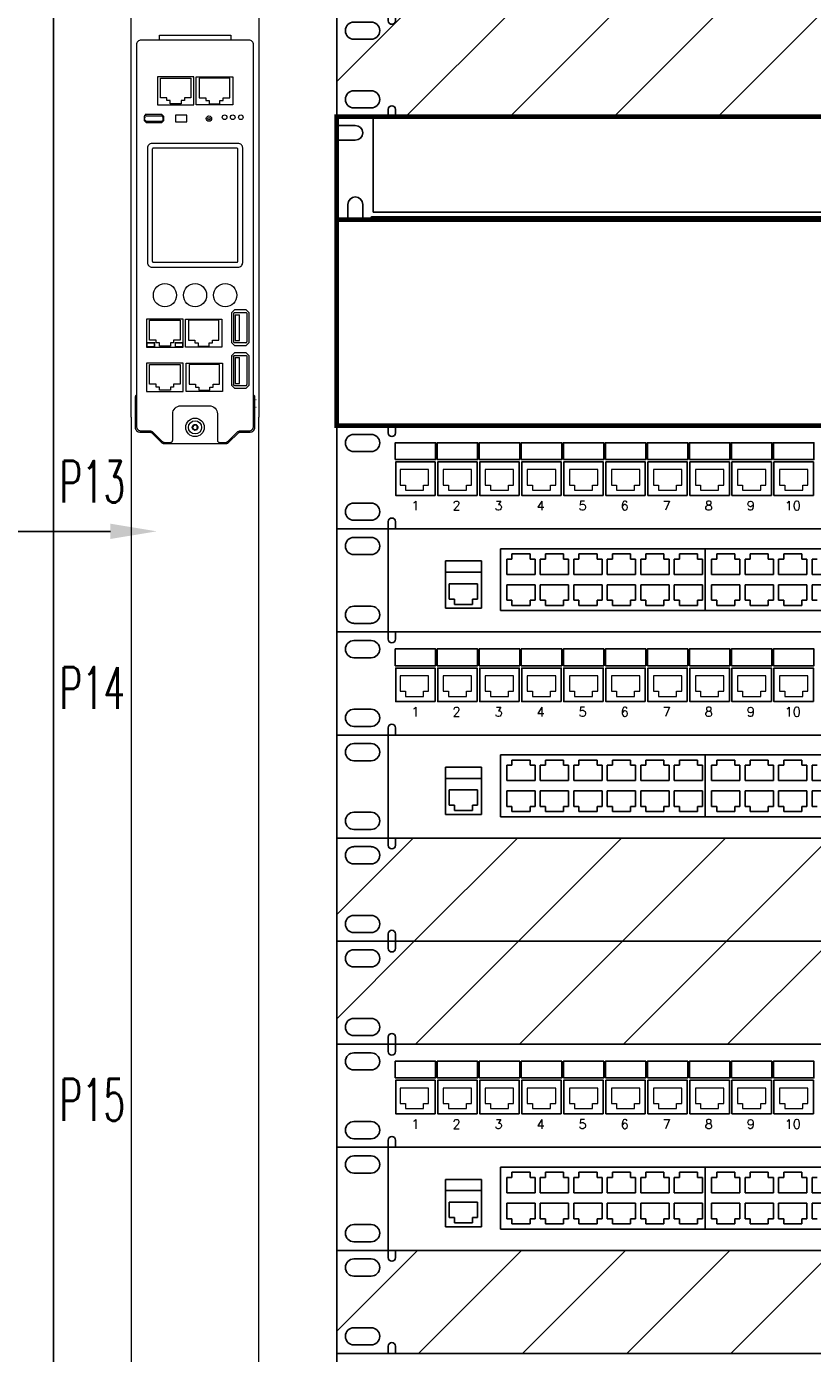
# Model space of a CAD drawing. Header units: millimetres. Extents: x 94562 to 148980, y -25377 to 3008.
# Tile 81 of 140: x 100767 to 101106, y -22501 to -21929. Entities that reach past the tile are written whole.
import ezdxf
from ezdxf import colors
from ezdxf.entities.mleader import LeaderData, LeaderLine
from ezdxf.enums import TextEntityAlignment as Align
from ezdxf.math import Vec2, Vec3

# ---------------------------------------------------------------- set-up
doc = ezdxf.new("R2010")
doc.units = ezdxf.units.MM
doc.layers.add('LA_moduły_RJ45_WIFI', color=7, linetype='Continuous', lineweight=5)
doc.layers.add('tt_opis', color=30, linetype='Continuous')
doc.layers.add('tt_symbole', color=40, linetype='Continuous')
doc.styles.add('_LANSTER_01', font='romans.shx')
doc.styles.add('Opis_czujki', font='romans.shx', dxfattribs={"width": 0.7})
doc.styles.get("Standard").update_dxf_attribs({"font": 'arial.ttf'})

# ---------------------------------------------------------------- blocks, each defined once
blk = doc.blocks.new('IT_szafa_stojąca_42U')
for p, q in [((289.409, 1608.811), (289.409, 1797.723)), ((301.633, 1608.811), (301.633, 1797.723))]:
    blk.add_line(p, q)
blk = doc.blocks.new('IT_Zaślepka_1U')
h = blk.add_hatch()
h.set_pattern_fill('ANSI31', color=0)
h.set_pattern_definition([(45, (7401.7468, -13729.1714), (-2.245064, 2.245064), [])])
h.paths.add_polyline_path([(2.534, 4.445), (2.534, 4.134, -1), (2.222, 4.134), (2.222, 4.445), (0, 4.445), (0, 0), (2.222, 0), (2.222, 0.311, -1), (2.534, 0.311), (2.534, 0), (46.361, 0), (46.361, 0.311, -1), (46.672, 0.311), (46.672, 0), (48.895, 0), (48.895, 4.445), (46.672, 4.445), (46.672, 4.134, -1), (46.361, 4.134), (46.361, 4.445)])
h.paths.add_polyline_path([(1.482, 3.334), (0.741, 3.334, -1), (0.741, 4.075), (1.482, 4.075, -1)], flags=16)
h.paths.add_polyline_path([(1.482, 0.37), (0.741, 0.37, -1), (0.741, 1.111), (1.482, 1.111, -1)], flags=16)
h.paths.add_polyline_path([(47.413, 4.075), (48.154, 4.075, -1), (48.154, 3.334), (47.413, 3.334, -1)], flags=16)
h.paths.add_polyline_path([(47.413, 1.111), (48.154, 1.111, -1), (48.154, 0.37), (47.413, 0.37, -1)], flags=16)
at = {"color": 0}
for p, q in [((0, 4.445), (0, 0)), ((0, 4.445), (2.222, 4.445)), ((0.741, 4.075), (1.482, 4.075)), ((2.222, 4.445), (2.222, 4.134)), ((46.361, 4.445), (2.534, 4.445)), ((2.534, 4.134), (2.534, 4.445)), ((0.741, 3.334), (1.482, 3.334)), ((0.741, 1.111), (1.482, 1.111)), ((0, 0), (2.222, 0)), ((2.222, 0), (0, 0)), ((0.741, 0.37), (1.482, 0.37)), ((2.222, 0), (2.222, 0.311)), ((2.534, 0.311), (2.534, 0)), ((2.534, 0), (46.361, 0)), ((46.361, 0), (2.534, 0))]:
    blk.add_line(p, q, dxfattribs=at)
blk.add_lwpolyline([(0, 4.445), (48.895, 4.445), (48.895, 0), (0, 0)], close=True, dxfattribs=at)
for centre, radius, start, end in [((0.741, 3.704), 0.37, 90, 270), ((1.482, 3.704), 0.37, 270, 90), ((2.378, 4.134), 0.156, 180, 0), ((0.741, 0.741), 0.37, 90, 270), ((1.482, 0.741), 0.37, 270, 90), ((2.378, 0.311), 0.156, 0, 180)]:
    blk.add_arc(centre, radius, start, end, dxfattribs=at)
blk = doc.blocks.new('ICX7250-48-2X10G - Switch 48 portowy L3 Ruckus v2')
for p, q in [((0, 44.45), (0, 0)), ((0, 44.45), (488.95, 44.45)), ((7.41, 40.74), (14.82, 40.74)), ((22.22, 44.45), (22.22, 0)), ((158.9, 35.88), (70.59, 35.88)), ((70.59, 35.88), (70.59, 9.21)), ((247.21, 35.88), (158.9, 35.88)), ((158.9, 35.88), (158.9, 9.21)), ((158.9, 35.88), (158.9, 9.21)), ((7.41, 33.34), (14.82, 33.34)), ((62.45, 30.64), (46.9, 30.64)), ((46.9, 30.64), (46.9, 25.76)), ((62.45, 25.76), (62.45, 30.64)), ((73.36, 31.43), (75.59, 31.43)), ((73.36, 24.77), (73.36, 31.43)), ((75.59, 33.66), (77.81, 33.66)), ((75.59, 31.43), (75.59, 33.66)), ((77.81, 33.66), (83.36, 33.66)), ((83.36, 33.66), (83.36, 31.43)), ((83.36, 31.43), (85.59, 31.43)), ((85.59, 31.43), (85.59, 24.77)), ((87.81, 31.43), (90.03, 31.43)), ((87.81, 24.77), (87.81, 31.43)), ((90.03, 31.43), (90.03, 33.66)), ((90.03, 33.66), (92.25, 33.66)), ((92.25, 33.66), (97.81, 33.66)), ((97.81, 33.66), (97.81, 31.43)), ((97.81, 31.43), (100.03, 31.43)), ((100.03, 31.43), (100.03, 24.77)), ((102.26, 31.43), (104.48, 31.43)), ((102.26, 24.77), (102.26, 31.43)), ((104.48, 31.43), (104.48, 33.66)), ((104.48, 33.66), (106.7, 33.66)), ((106.7, 33.66), (112.26, 33.66)), ((112.26, 33.66), (112.26, 31.43)), ((112.26, 31.43), (114.48, 31.43)), ((114.48, 31.43), (114.48, 24.77)), ((116.7, 24.77), (116.7, 31.43)), ((116.7, 31.43), (118.92, 31.43)), ((118.92, 31.43), (118.92, 33.66)), ((118.92, 33.66), (121.15, 33.66)), ((121.15, 33.66), (126.7, 33.66)), ((126.7, 33.66), (126.7, 31.43)), ((126.7, 31.43), (128.93, 31.43)), ((128.93, 31.43), (128.93, 24.77)), ((131.15, 24.77), (131.15, 31.43)), ((131.15, 31.43), (133.37, 31.43)), ((133.37, 31.43), (133.37, 33.66)), ((133.37, 33.66), (135.59, 33.66)), ((135.59, 33.66), (141.15, 33.66)), ((141.15, 33.66), (141.15, 31.43)), ((141.15, 31.43), (143.37, 31.43)), ((143.37, 31.43), (143.37, 24.77)), ((145.59, 24.77), (145.59, 31.43)), ((145.59, 31.43), (147.82, 31.43)), ((147.82, 31.43), (147.82, 33.66)), ((147.82, 33.66), (150.04, 33.66)), ((150.04, 33.66), (155.6, 33.66)), ((155.6, 33.66), (155.6, 31.43)), ((155.6, 31.43), (157.82, 31.43)), ((157.82, 31.43), (157.82, 24.77)), ((161.68, 31.43), (163.9, 31.43)), ((161.68, 24.77), (161.68, 31.43)), ((163.9, 33.66), (166.12, 33.66)), ((163.9, 31.43), (163.9, 33.66)), ((166.12, 33.66), (171.68, 33.66)), ((171.68, 33.66), (171.68, 31.43)), ((171.68, 31.43), (173.9, 31.43)), ((173.9, 31.43), (173.9, 24.77)), ((176.12, 31.43), (178.35, 31.43)), ((176.12, 24.77), (176.12, 31.43)), ((178.35, 31.43), (178.35, 33.66)), ((178.35, 33.66), (180.57, 33.66)), ((180.57, 33.66), (186.12, 33.66)), ((186.12, 33.66), (186.12, 31.43)), ((186.12, 31.43), (188.35, 31.43)), ((188.35, 31.43), (188.35, 24.77)), ((190.57, 31.43), (192.79, 31.43)), ((190.57, 24.77), (190.57, 31.43)), ((192.79, 31.43), (192.79, 33.66)), ((192.79, 33.66), (195.01, 33.66)), ((195.01, 33.66), (200.57, 33.66)), ((200.57, 33.66), (200.57, 31.43)), ((200.57, 31.43), (202.79, 31.43)), ((202.79, 31.43), (202.79, 24.77)), ((205.02, 24.77), (205.02, 31.43)), ((205.02, 31.43), (207.24, 31.43)), ((62.45, 25.76), (46.9, 25.76)), ((46.9, 25.76), (46.9, 10.2)), ((62.45, 10.2), (62.45, 25.76)), ((85.59, 24.77), (73.36, 24.77)), ((100.03, 24.77), (87.81, 24.77)), ((114.48, 24.77), (102.26, 24.77)), ((128.93, 24.77), (116.7, 24.77)), ((143.37, 24.77), (131.15, 24.77)), ((157.82, 24.77), (145.59, 24.77)), ((173.9, 24.77), (161.68, 24.77)), ((188.35, 24.77), (176.12, 24.77)), ((202.79, 24.77), (190.57, 24.77)), ((217.24, 24.77), (205.02, 24.77)), ((48.52, 20.79), (60.75, 20.79)), ((48.52, 14.13), (48.52, 20.79)), ((60.75, 20.79), (60.75, 14.13)), ((85.59, 20.32), (73.36, 20.32)), ((73.36, 20.32), (73.36, 13.65)), ((85.59, 13.65), (85.59, 20.32)), ((100.03, 20.32), (87.81, 20.32)), ((87.81, 20.32), (87.81, 13.65)), ((100.03, 13.65), (100.03, 20.32)), ((114.48, 20.32), (102.26, 20.32)), ((102.26, 20.32), (102.26, 13.65)), ((114.48, 13.65), (114.48, 20.32)), ((116.7, 20.32), (116.7, 13.65)), ((128.93, 20.32), (116.7, 20.32)), ((128.93, 13.65), (128.93, 20.32)), ((131.15, 20.32), (131.15, 13.65)), ((143.37, 20.32), (131.15, 20.32)), ((143.37, 13.65), (143.37, 20.32)), ((157.82, 20.32), (145.59, 20.32)), ((145.59, 20.32), (145.59, 13.65)), ((157.82, 13.65), (157.82, 20.32)), ((173.9, 20.32), (161.68, 20.32)), ((161.68, 20.32), (161.68, 13.65)), ((173.9, 13.65), (173.9, 20.32)), ((188.35, 20.32), (176.12, 20.32)), ((176.12, 20.32), (176.12, 13.65)), ((188.35, 13.65), (188.35, 20.32)), ((202.79, 20.32), (190.57, 20.32)), ((190.57, 20.32), (190.57, 13.65)), ((202.79, 13.65), (202.79, 20.32)), ((205.02, 20.32), (205.02, 13.65)), ((217.24, 20.32), (205.02, 20.32)), ((50.75, 14.13), (48.52, 14.13)), ((50.75, 11.9), (50.75, 14.13)), ((56.3, 11.9), (50.75, 11.9)), ((58.52, 11.9), (56.3, 11.9)), ((58.52, 14.13), (58.52, 11.9)), ((60.75, 14.13), (58.52, 14.13)), ((73.36, 13.65), (75.59, 13.65)), ((75.59, 13.65), (75.59, 11.43)), ((83.36, 13.65), (85.59, 13.65)), ((83.36, 11.43), (83.36, 13.65)), ((87.81, 13.65), (90.03, 13.65)), ((90.03, 13.65), (90.03, 11.43)), ((97.81, 13.65), (100.03, 13.65)), ((97.81, 11.43), (97.81, 13.65)), ((102.26, 13.65), (104.48, 13.65)), ((104.48, 13.65), (104.48, 11.43)), ((112.26, 11.43), (112.26, 13.65)), ((112.26, 13.65), (114.48, 13.65)), ((116.7, 13.65), (118.92, 13.65)), ((118.92, 13.65), (118.92, 11.43)), ((126.7, 11.43), (126.7, 13.65)), ((126.7, 13.65), (128.93, 13.65)), ((131.15, 13.65), (133.37, 13.65)), ((133.37, 13.65), (133.37, 11.43)), ((141.15, 11.43), (141.15, 13.65)), ((141.15, 13.65), (143.37, 13.65)), ((145.59, 13.65), (147.82, 13.65)), ((147.82, 13.65), (147.82, 11.43)), ((155.6, 13.65), (157.82, 13.65)), ((155.6, 11.43), (155.6, 13.65)), ((161.68, 13.65), (163.9, 13.65)), ((163.9, 13.65), (163.9, 11.43)), ((171.68, 13.65), (173.9, 13.65)), ((171.68, 11.43), (171.68, 13.65)), ((176.12, 13.65), (178.35, 13.65)), ((178.35, 13.65), (178.35, 11.43)), ((186.12, 13.65), (188.35, 13.65)), ((186.12, 11.43), (186.12, 13.65)), ((190.57, 13.65), (192.79, 13.65)), ((192.79, 13.65), (192.79, 11.43)), ((200.57, 11.43), (200.57, 13.65)), ((200.57, 13.65), (202.79, 13.65)), ((205.02, 13.65), (207.24, 13.65)), ((7.41, 11.11), (14.82, 11.11)), ((46.9, 10.2), (62.45, 10.2)), ((70.59, 9.21), (158.9, 9.21)), ((75.59, 11.43), (77.81, 11.43)), ((77.81, 11.43), (83.36, 11.43)), ((90.03, 11.43), (92.25, 11.43)), ((92.25, 11.43), (97.81, 11.43)), ((104.48, 11.43), (106.7, 11.43)), ((106.7, 11.43), (112.26, 11.43)), ((118.92, 11.43), (121.15, 11.43)), ((121.15, 11.43), (126.7, 11.43)), ((133.37, 11.43), (135.59, 11.43)), ((135.59, 11.43), (141.15, 11.43)), ((147.82, 11.43), (150.04, 11.43)), ((150.04, 11.43), (155.6, 11.43)), ((158.9, 9.21), (247.21, 9.21)), ((163.9, 11.43), (166.12, 11.43)), ((166.12, 11.43), (171.68, 11.43)), ((178.35, 11.43), (180.57, 11.43)), ((180.57, 11.43), (186.12, 11.43)), ((192.79, 11.43), (195.01, 11.43)), ((195.01, 11.43), (200.57, 11.43)), ((0, 0), (488.95, 0)), ((7.41, 3.7), (14.82, 3.7))]:
    blk.add_line(p, q)
for centre, start, end in [((7.41, 37.04), 90, 270), ((14.82, 37.04), 270, 90), ((7.41, 7.41), 90, 270), ((14.82, 7.41), 270, 90)]:
    blk.add_arc(centre, 3.7, start, end)
blk = doc.blocks.new('*U484')
at = {"color": 0}
for p, q in [((2.223, 4.445), (0, 4.445)), ((0, 4.445), (0, 0)), ((0.741, 4.075), (1.482, 4.075)), ((2.223, 4.445), (2.223, 4.134)), ((46.361, 4.445), (2.534, 4.445)), ((2.534, 4.134), (2.534, 4.445)), ((0.741, 3.334), (1.482, 3.334)), ((0.741, 1.111), (1.482, 1.111)), ((2.223, 0), (0, 0)), ((0.741, 0.37), (1.482, 0.37)), ((2.223, 0), (2.223, 0.311)), ((2.534, 0.311), (2.534, 0)), ((46.361, 0), (2.534, 0))]:
    blk.add_line(p, q, dxfattribs=at)
for points in [[(2.521, 2.989), (2.521, 3.712), (4.264, 3.712), (4.264, 2.989)], [(4.334, 2.989), (4.334, 3.712), (6.077, 3.712), (6.077, 2.989)], [(6.148, 2.989), (6.148, 3.712), (7.89, 3.712), (7.89, 2.989)], [(7.961, 2.989), (7.961, 3.712), (9.704, 3.712), (9.704, 2.989)], [(9.774, 2.989), (9.774, 3.712), (11.517, 3.712), (11.517, 2.989)], [(11.587, 2.989), (11.587, 3.712), (13.33, 3.712), (13.33, 2.989)], [(13.4, 2.989), (13.4, 3.712), (15.143, 3.712), (15.143, 2.989)], [(15.213, 2.989), (15.213, 3.712), (16.956, 3.712), (16.956, 2.989)], [(17.026, 2.989), (17.026, 3.712), (18.769, 3.712), (18.769, 2.989)], [(18.839, 2.989), (18.839, 3.712), (20.582, 3.712), (20.582, 2.989)], [(4.243, 1.445), (4.243, 2.889), (2.543, 2.889), (2.543, 1.445)], [(6.056, 1.445), (6.056, 2.889), (4.356, 2.889), (4.356, 1.445)], [(7.869, 1.445), (7.869, 2.889), (6.169, 2.889), (6.169, 1.445)], [(9.682, 1.445), (9.682, 2.889), (7.982, 2.889), (7.982, 1.445)], [(11.495, 1.445), (11.495, 2.889), (9.795, 2.889), (9.795, 1.445)], [(13.308, 1.445), (13.308, 2.889), (11.608, 2.889), (11.608, 1.445)], [(15.121, 1.445), (15.121, 2.889), (13.421, 2.889), (13.421, 1.445)], [(16.935, 1.445), (16.935, 2.889), (15.234, 2.889), (15.234, 1.445)], [(18.748, 1.445), (18.748, 2.889), (17.047, 2.889), (17.047, 1.445)], [(20.561, 1.445), (20.561, 2.889), (18.86, 2.889), (18.86, 1.445)]]:
    blk.add_lwpolyline(points, close=True, dxfattribs=at)
for centre, radius, start, end in [((0.741, 3.704), 0.37, 90, 270), ((1.482, 3.704), 0.37, 270, 90), ((2.378, 4.134), 0.156, 180, 0), ((0.741, 0.741), 0.37, 90, 270), ((1.482, 0.741), 0.37, 270, 90), ((2.378, 0.311), 0.156, 0, 180)]:
    blk.add_arc(centre, radius, start, end, dxfattribs=at)
at = {"color": 0, "style": '_LANSTER_01'}
for s, p in [('1', (3.389, 1)), ('2', (5.167, 1)), ('3', (6.98, 1)), ('4', (8.793, 1)), ('5', (10.606, 1)), ('6', (12.419, 1)), ('7', (14.232, 1)), ('8', (16.046, 1)), ('9', (17.859, 1)), ('10', (19.672, 1))]:
    blk.add_text(s, height=0.4, dxfattribs=at).set_placement(p, align=Align.MIDDLE_CENTER)
at = {"color": 0, "style": '_LANSTER_01', "flags": 1}
for tag, p in [('TYP', (2.534, 0)), ('OPIS1', (10.831, 0)), ('OPIS2', (35.409, 0))]:
    blk.add_attdef(tag, p, '', height=0.8, dxfattribs=at)
blk = doc.blocks.new('LA_gniazdo_RJ45')
at = {"layer": 'LA_moduły_RJ45_WIFI', "color": 0}
for p, q in [((14.62, 11.11), (2.39, 11.11)), ((2.39, 11.11), (2.39, 4.44)), ((14.62, 4.44), (14.62, 11.11)), ((2.39, 4.44), (4.61, 4.44)), ((4.61, 4.44), (4.61, 2.22)), ((4.61, 2.22), (6.84, 2.22)), ((6.84, 2.22), (12.39, 2.22)), ((12.39, 4.44), (14.62, 4.44)), ((12.39, 2.22), (12.39, 4.44))]:
    blk.add_line(p, q, dxfattribs=at)
blk = doc.blocks.new('PDU_(18)C13_(6)C19')
at = {"layer": 'tt_symbole', "lineweight": 5}
for p, q in [((0, 6.864), (0, 13.053)), ((0.3937, 13.053), (0.3937, 6.8826)), ((0.3937, 6.8826), (0.3937, 5.7538)), ((0, 5.7538), (0, 6.864)), ((0.0898, 6.7394), (0.0898, 6.8004)), ((0.0898, 6.8004), (0.1841, 6.8004)), ((0.1841, 6.8004), (0.1841, 6.7394)), ((0.1933, 6.7177), (0.1933, 6.8042)), ((0.2004, 6.7177), (0.2004, 6.8042)), ((0.3039, 6.8004), (0.2096, 6.8004)), ((0.2096, 6.8004), (0.2096, 6.7394)), ((0.3039, 6.7394), (0.3039, 6.8004)), ((0.11, 6.7394), (0.0898, 6.7394)), ((0.11, 6.731), (0.11, 6.7394)), ((0.1201, 6.731), (0.11, 6.731)), ((0.1201, 6.7211), (0.1201, 6.731)), ((0.1639, 6.731), (0.1537, 6.731)), ((0.1537, 6.731), (0.1537, 6.7211)), ((0.1841, 6.7394), (0.1639, 6.7394)), ((0.1639, 6.7394), (0.1639, 6.731)), ((0.2096, 6.7394), (0.2298, 6.7394)), ((0.2298, 6.7394), (0.2298, 6.731)), ((0.2298, 6.731), (0.24, 6.731)), ((0.24, 6.731), (0.24, 6.7211)), ((0.2735, 6.7211), (0.2735, 6.731)), ((0.2735, 6.731), (0.2837, 6.731)), ((0.2837, 6.731), (0.2837, 6.7394)), ((0.2837, 6.7394), (0.3039, 6.7394)), ((0.0433, 6.6863), (0.0434, 6.6871)), ((0.0433, 6.6856), (0.0433, 6.6863)), ((0.0434, 6.6871), (0.0436, 6.6878)), ((0.0436, 6.6878), (0.044, 6.6885)), ((0.044, 6.6885), (0.0445, 6.6891)), ((0.0445, 6.6891), (0.0451, 6.6896)), ((0.0451, 6.6836), (0.0457, 6.684)), ((0.0457, 6.684), (0.0465, 6.6842)), ((0.0465, 6.6842), (0.0472, 6.6842)), ((0.0472, 6.6842), (0.0931, 6.6842)), ((0.0938, 6.6842), (0.0931, 6.6842)), ((0.0946, 6.684), (0.0938, 6.6842)), ((0.0952, 6.6836), (0.0946, 6.684)), ((0.0958, 6.6831), (0.0952, 6.6836)), ((0.0963, 6.6825), (0.0958, 6.6831)), ((0.0967, 6.6818), (0.0963, 6.6825)), ((0.0969, 6.6811), (0.0967, 6.6818)), ((0.097, 6.6803), (0.0969, 6.6811)), ((0.097, 6.6796), (0.097, 6.6803)), ((0.3159, 6.0733), (0.3159, 5.9868)), ((0.3195, 6.0769), (0.3533, 6.0769)), ((0.3209, 6.0701), (0.334, 6.0701)), ((0.3209, 6.0701), (0.3209, 5.9901)), ((0.334, 5.9901), (0.334, 6.0701)), ((0.357, 6.0733), (0.357, 5.9868)), ((0.0565, 5.9917), (0.0565, 6.0527)), ((0.0565, 6.0527), (0.1509, 6.0527)), ((0.1509, 6.0527), (0.1509, 5.9917)), ((0.16, 5.97), (0.16, 6.0564)), ((0.167, 5.9699), (0.167, 6.0564)), ((0.2705, 6.0527), (0.1762, 6.0527)), ((0.1762, 6.0527), (0.1762, 5.9917)), ((0.2705, 5.9917), (0.2705, 6.0527)), ((0.0482, 5.9825), (0.0482, 5.9708)), ((0.0767, 5.9917), (0.0565, 5.9917)), ((0.0716, 5.9708), (0.0716, 5.9825)), ((0.0767, 5.9833), (0.0767, 5.9917)), ((0.0869, 5.9833), (0.0767, 5.9833)), ((0.0869, 5.9734), (0.0869, 5.9833)), ((0.1307, 5.9833), (0.1205, 5.9833)), ((0.1205, 5.9833), (0.1205, 5.9734)), ((0.1509, 5.9917), (0.1307, 5.9917)), ((0.1307, 5.9917), (0.1307, 5.9833)), ((0.1358, 5.9825), (0.1358, 5.9708)), ((0.1592, 5.9708), (0.1592, 5.9825)), ((0.1762, 5.9917), (0.1963, 5.9917)), ((0.1963, 5.9917), (0.1963, 5.9833)), ((0.1963, 5.9833), (0.2065, 5.9833)), ((0.2065, 5.9833), (0.2065, 5.9734)), ((0.2401, 5.9734), (0.2401, 5.9833)), ((0.2401, 5.9833), (0.2503, 5.9833)), ((0.2503, 5.9833), (0.2503, 5.9917)), ((0.2503, 5.9917), (0.2705, 5.9917)), ((0.3533, 5.9832), (0.3195, 5.9832)), ((0.0482, 5.9708), (0.0474, 5.97)), ((0.0716, 5.9708), (0.0482, 5.9708)), ((0.0725, 5.9699), (0.0716, 5.9708)), ((0.1358, 5.9708), (0.1349, 5.97)), ((0.1592, 5.9708), (0.1358, 5.9708)), ((0.1601, 5.9699), (0.1592, 5.9708)), ((0.3159, 5.9409), (0.3159, 5.8544)), ((0.3195, 5.9445), (0.3533, 5.9445)), ((0.357, 5.9409), (0.357, 5.8544)), ((0.0565, 5.8553), (0.0565, 5.9162)), ((0.0565, 5.9162), (0.1509, 5.9162)), ((0.1509, 5.9162), (0.1509, 5.8553)), ((0.1601, 5.8335), (0.1601, 5.92)), ((0.1691, 5.8335), (0.1691, 5.92)), ((0.2726, 5.9162), (0.1782, 5.9162)), ((0.1782, 5.9162), (0.1782, 5.8553)), ((0.2726, 5.8553), (0.2726, 5.9162)), ((0.3209, 5.9376), (0.334, 5.9376)), ((0.3209, 5.9376), (0.3209, 5.8576)), ((0.334, 5.8576), (0.334, 5.9376)), ((0.0767, 5.8553), (0.0565, 5.8553)), ((0.0767, 5.8468), (0.0767, 5.8553)), ((0.0869, 5.8468), (0.0767, 5.8468)), ((0.0869, 5.8369), (0.0869, 5.8468)), ((0.1307, 5.8468), (0.1205, 5.8468)), ((0.1205, 5.8468), (0.1205, 5.8369)), ((0.1509, 5.8553), (0.1307, 5.8553)), ((0.1307, 5.8553), (0.1307, 5.8468)), ((0.1782, 5.8553), (0.1984, 5.8553)), ((0.1984, 5.8553), (0.1984, 5.8468)), ((0.1984, 5.8468), (0.2086, 5.8468)), ((0.2086, 5.8468), (0.2086, 5.8369)), ((0.2422, 5.8369), (0.2422, 5.8468)), ((0.2422, 5.8468), (0.2524, 5.8468)), ((0.2524, 5.8468), (0.2524, 5.8553)), ((0.2524, 5.8553), (0.2726, 5.8553)), ((0.3533, 5.8508), (0.3195, 5.8508)), ((0, 5.7538), (0, 0)), ((0.3937, 0), (0.3937, 5.7538))]:
    blk.add_line(p, q, dxfattribs=at)
for points in [[(0.0866, 6.9177), (0.0866, 6.9327), (0.3071, 6.9327), (0.3071, 6.9177)], [(0.1933, 6.8042), (0.0806, 6.8042), (0.0806, 6.7177)], [(0.2004, 6.8042), (0.3131, 6.8042), (0.3131, 6.7177)], [(0.0806, 6.7177), (0.1933, 6.7177)], [(0.1537, 6.7211), (0.1201, 6.7211)], [(0.3131, 6.7177), (0.2004, 6.7177)], [(0.24, 6.7211), (0.2735, 6.7211)], [(0.0433, 6.6774), (0.0422, 6.6774), (0.042, 6.6774), (0.0419, 6.6775), (0.0418, 6.6776), (0.0417, 6.6778), (0.0416, 6.678), (0.0415, 6.6783), (0.0415, 6.6785), (0.0414, 6.6788), (0.0414, 6.6842), (0.0415, 6.6845), (0.0415, 6.6847), (0.0416, 6.685), (0.0417, 6.6852), (0.0418, 6.6854), (0.0419, 6.6855), (0.042, 6.6856), (0.0422, 6.6856), (0.0433, 6.6856)], [(0.097, 6.6714), (0.0981, 6.6714), (0.0983, 6.6714), (0.0984, 6.6715), (0.0985, 6.6716), (0.0986, 6.6718), (0.0987, 6.672), (0.0988, 6.6722), (0.0988, 6.6725), (0.0988, 6.6728), (0.0988, 6.6782), (0.0988, 6.6784), (0.0988, 6.6787), (0.0987, 6.679), (0.0986, 6.6792), (0.0985, 6.6794), (0.0984, 6.6795), (0.0983, 6.6796), (0.0981, 6.6796), (0.097, 6.6796)], [(0.088, 6.6667), (0.0472, 6.6667), (0.0465, 6.6668), (0.0457, 6.667), (0.0451, 6.6674), (0.0445, 6.6679), (0.044, 6.6685), (0.0436, 6.6691), (0.0434, 6.6699), (0.0433, 6.6706), (0.0433, 6.6714)], [(0.097, 6.6714), (0.097, 6.6706), (0.0969, 6.6699), (0.0967, 6.6691), (0.0963, 6.6685), (0.0958, 6.6679), (0.0952, 6.6674), (0.0946, 6.667), (0.0938, 6.6668), (0.0931, 6.6667), (0.088, 6.6667)], [(0.3159, 6.0733), (0.316, 6.074), (0.3162, 6.0747), (0.3165, 6.0753), (0.3169, 6.0759), (0.3175, 6.0763), (0.3181, 6.0767), (0.3188, 6.0769), (0.3195, 6.0769)], [(0.3533, 6.0769), (0.354, 6.0769), (0.3547, 6.0767), (0.3554, 6.0763), (0.3559, 6.0759), (0.3564, 6.0753), (0.3567, 6.0747), (0.3569, 6.074), (0.357, 6.0733)], [(0.16, 6.0564), (0.0474, 6.0564), (0.0474, 5.97)], [(0.167, 6.0564), (0.2797, 6.0564), (0.2797, 5.9699)], [(0.0725, 5.9833), (0.0716, 5.9825), (0.0482, 5.9825), (0.0474, 5.9833)], [(0.1601, 5.9833), (0.1592, 5.9825), (0.1358, 5.9825), (0.1349, 5.9833)], [(0.3195, 5.9832), (0.3188, 5.9833), (0.3181, 5.9835), (0.3175, 5.9838), (0.3169, 5.9843), (0.3165, 5.9848), (0.3162, 5.9854), (0.316, 5.9861), (0.3159, 5.9868)], [(0.3209, 5.9901), (0.334, 5.9901)], [(0.3533, 5.9832), (0.354, 5.9833), (0.3547, 5.9835), (0.3554, 5.9838), (0.3559, 5.9843), (0.3564, 5.9848), (0.3567, 5.9854), (0.3569, 5.9861), (0.357, 5.9868)], [(0.0474, 5.97), (0.16, 5.97)], [(0.1205, 5.9734), (0.0869, 5.9734)], [(0.2797, 5.9699), (0.167, 5.9699)], [(0.2065, 5.9734), (0.2401, 5.9734)], [(0.3159, 5.9409), (0.316, 5.9416), (0.3162, 5.9423), (0.3165, 5.9429), (0.3169, 5.9434), (0.3175, 5.9439), (0.3181, 5.9442), (0.3188, 5.9444), (0.3195, 5.9445)], [(0.3533, 5.9445), (0.354, 5.9444), (0.3547, 5.9442), (0.3554, 5.9439), (0.3559, 5.9434), (0.3564, 5.9429), (0.3567, 5.9423), (0.3569, 5.9416), (0.357, 5.9409)], [(0.1601, 5.92), (0.0474, 5.92), (0.0474, 5.8335)], [(0.1691, 5.92), (0.2817, 5.92), (0.2817, 5.8335)], [(0.3209, 5.8576), (0.334, 5.8576)], [(0.0161, 5.8217), (0.0153, 5.8213), (0.0143, 5.8204), (0.0134, 5.8193), (0.0127, 5.8181), (0.0123, 5.8167), (0.0122, 5.8153), (0.0122, 5.7223), (0.0124, 5.7195), (0.0133, 5.7168), (0.0146, 5.7143), (0.0164, 5.7121), (0.0185, 5.7104), (0.021, 5.709), (0.0237, 5.7082), (0.0265, 5.7079), (0.0549, 5.7079), (0.0563, 5.7079), (0.0577, 5.7077), (0.0591, 5.7073), (0.0604, 5.7069), (0.0617, 5.7063), (0.0629, 5.7055), (0.064, 5.7047), (0.065, 5.7038), (0.0924, 5.6763), (0.0935, 5.6754), (0.0946, 5.6746), (0.0958, 5.6738), (0.0971, 5.6732), (0.0984, 5.6728), (0.0998, 5.6724), (0.1012, 5.6722), (0.1026, 5.6722), (0.133, 5.6722), (0.133, 5.6722), (0.134, 5.6722), (0.135, 5.6722), (0.136, 5.6722), (0.137, 5.6722), (0.138, 5.6722), (0.1389, 5.6722), (0.1398, 5.6722), (0.1406, 5.6722), (0.1422, 5.6722), (0.1438, 5.6722), (0.1454, 5.6722), (0.1472, 5.6722), (0.1489, 5.6722), (0.1508, 5.6722), (0.1526, 5.6722), (0.1545, 5.6722), (0.2392, 5.6722), (0.2411, 5.6722), (0.2429, 5.6722), (0.2447, 5.6722), (0.2465, 5.6722), (0.2483, 5.6722), (0.2499, 5.6722), (0.2515, 5.6722), (0.2531, 5.6722), (0.2539, 5.6722), (0.2548, 5.6722), (0.2557, 5.6722), (0.2567, 5.6722), (0.2577, 5.6722), (0.2587, 5.6722), (0.2597, 5.6722), (0.2607, 5.6722), (0.2607, 5.6722), (0.2911, 5.6722), (0.2925, 5.6722), (0.2939, 5.6724), (0.2953, 5.6728), (0.2966, 5.6732), (0.2979, 5.6738), (0.2991, 5.6746), (0.3002, 5.6754), (0.3013, 5.6763), (0.3287, 5.7038), (0.3297, 5.7047), (0.3308, 5.7055), (0.332, 5.7063), (0.3333, 5.7069), (0.3346, 5.7073), (0.336, 5.7077), (0.3374, 5.7079), (0.3388, 5.7079), (0.3672, 5.7079), (0.37, 5.7082), (0.3727, 5.709), (0.3752, 5.7104), (0.3773, 5.7121), (0.3791, 5.7143), (0.3804, 5.7168), (0.3813, 5.7195), (0.3815, 5.7223), (0.3815, 5.8153), (0.3814, 5.8167), (0.381, 5.8181), (0.3803, 5.8193), (0.3794, 5.8204), (0.3783, 5.8213), (0.3776, 5.8217)], [(0.0474, 5.8335), (0.1601, 5.8335)], [(0.1205, 5.8369), (0.0869, 5.8369)], [(0.2817, 5.8335), (0.1691, 5.8335)], [(0.2086, 5.8369), (0.2422, 5.8369)], [(0.3195, 5.8508), (0.3188, 5.8508), (0.3181, 5.8511), (0.3175, 5.8514), (0.3169, 5.8518), (0.3165, 5.8524), (0.3162, 5.853), (0.316, 5.8537), (0.3159, 5.8544)], [(0.3533, 5.8508), (0.354, 5.8508), (0.3547, 5.8511), (0.3554, 5.8514), (0.3559, 5.8518), (0.3564, 5.8524), (0.3567, 5.853), (0.3569, 5.8537), (0.357, 5.8544)], [(0.385, 5.8077), (0.3848, 5.8075)], [(0.3848, 5.7845), (0.385, 5.7843)]]:
    blk.add_lwpolyline(points, dxfattribs=at)
for points in [[(0.3776, 5.7258), (0.3776, 6.9034), (0.3773, 6.9062), (0.3765, 6.9088), (0.3752, 6.9113), (0.3734, 6.9135), (0.3712, 6.9153), (0.3688, 6.9166), (0.3661, 6.9174), (0.3633, 6.9177), (0.0304, 6.9177), (0.0276, 6.9174), (0.0249, 6.9166), (0.0225, 6.9153), (0.0203, 6.9135), (0.0185, 6.9113), (0.0172, 6.9088), (0.0164, 6.9062), (0.0161, 6.9034), (0.0161, 5.7258), (0.0164, 5.7231), (0.0172, 5.7204), (0.0185, 5.7179), (0.0203, 5.7157), (0.0225, 5.7139), (0.0249, 5.7126), (0.0276, 5.7118), (0.0304, 5.7115), (0.0567, 5.7115), (0.0581, 5.7115), (0.0595, 5.7112), (0.0608, 5.7109), (0.0622, 5.7104), (0.0634, 5.7098), (0.0647, 5.7091), (0.0658, 5.7083), (0.0668, 5.7073), (0.0942, 5.6799), (0.0953, 5.679), (0.0964, 5.6782), (0.0976, 5.6774), (0.0989, 5.6768), (0.1002, 5.6764), (0.1016, 5.676), (0.1029, 5.6758), (0.1043, 5.6757), (0.1206, 5.6757), (0.122, 5.6759), (0.1233, 5.6763), (0.1246, 5.6769), (0.1257, 5.6778), (0.1266, 5.6789), (0.1272, 5.6802), (0.1276, 5.6815), (0.1278, 5.6829), (0.1278, 5.7638), (0.1283, 5.7687), (0.1297, 5.7734), (0.132, 5.7777), (0.1351, 5.7815), (0.1389, 5.7846), (0.1432, 5.7869), (0.1479, 5.7884), (0.1528, 5.7888), (0.2409, 5.7888), (0.2458, 5.7884), (0.2505, 5.7869), (0.2548, 5.7846), (0.2586, 5.7815), (0.2617, 5.7777), (0.264, 5.7734), (0.2654, 5.7687), (0.2659, 5.7638), (0.2659, 5.6829), (0.2661, 5.6815), (0.2665, 5.6802), (0.2671, 5.6789), (0.268, 5.6778), (0.2691, 5.6769), (0.2703, 5.6763), (0.2717, 5.6759), (0.2731, 5.6757), (0.2893, 5.6757), (0.2907, 5.6758), (0.2921, 5.676), (0.2935, 5.6764), (0.2948, 5.6768), (0.2961, 5.6774), (0.2973, 5.6782), (0.2984, 5.679), (0.2995, 5.6799), (0.3269, 5.7073), (0.3279, 5.7083), (0.329, 5.7091), (0.3302, 5.7098), (0.3315, 5.7104), (0.3328, 5.7109), (0.3342, 5.7112), (0.3356, 5.7115), (0.337, 5.7115), (0.3633, 5.7115), (0.3661, 5.7118), (0.3688, 5.7126), (0.3712, 5.7139), (0.3734, 5.7157), (0.3752, 5.7179), (0.3765, 5.7204), (0.3773, 5.7231)], [(0.0458, 6.688), (0.0394, 6.6815), (0.0394, 6.6694), (0.0458, 6.6629), (0.0945, 6.6629), (0.1009, 6.6694), (0.1009, 6.6815), (0.0945, 6.688)], [(0.1367, 6.6654), (0.1711, 6.6654), (0.1711, 6.6855), (0.1367, 6.6855)], [(0.1367, 6.6855), (0.1367, 6.6654), (0.1711, 6.6654), (0.1711, 6.6855)], [(0.344, 6.2314), (0.344, 6.5847), (0.3437, 6.5875), (0.3429, 6.5902), (0.3416, 6.5926), (0.3398, 6.5948), (0.3377, 6.5966), (0.3352, 6.5979), (0.3325, 6.5987), (0.3297, 6.599), (0.064, 6.599), (0.0612, 6.5987), (0.0585, 6.5979), (0.056, 6.5966), (0.0539, 6.5948), (0.0521, 6.5926), (0.0508, 6.5902), (0.0499, 6.5875), (0.0497, 6.5847), (0.0497, 6.2314), (0.0499, 6.2286), (0.0508, 6.2259), (0.0521, 6.2234), (0.0539, 6.2212), (0.056, 6.2195), (0.0585, 6.2181), (0.0612, 6.2173), (0.064, 6.217), (0.3297, 6.217), (0.3325, 6.2173), (0.3352, 6.2181), (0.3377, 6.2195), (0.3398, 6.2212), (0.3416, 6.2234), (0.3429, 6.2259), (0.3437, 6.2286)], [(0.329, 6.2356), (0.329, 6.5804), (0.3289, 6.5811), (0.3287, 6.5818), (0.3284, 6.5824), (0.3279, 6.5829), (0.3274, 6.5834), (0.3268, 6.5837), (0.3261, 6.5839), (0.3254, 6.584), (0.0683, 6.584), (0.0676, 6.5839), (0.0669, 6.5837), (0.0663, 6.5834), (0.0658, 6.5829), (0.0653, 6.5824), (0.065, 6.5818), (0.0648, 6.5811), (0.0647, 6.5804), (0.0647, 6.2356), (0.0648, 6.2349), (0.065, 6.2343), (0.0653, 6.2337), (0.0658, 6.2331), (0.0663, 6.2327), (0.0669, 6.2324), (0.0676, 6.2322), (0.0683, 6.2321), (0.3254, 6.2321), (0.3261, 6.2322), (0.3268, 6.2324), (0.3274, 6.2327), (0.3279, 6.2331), (0.3284, 6.2337), (0.3287, 6.2343), (0.3289, 6.2349)], [(0.3635, 5.9846), (0.3635, 6.0755), (0.3542, 6.0848), (0.3184, 6.0848), (0.3091, 6.0755), (0.3091, 5.9846), (0.3184, 5.9753), (0.3542, 5.9753)], [(0.0474, 5.97), (0.0474, 5.97), (0.0725, 5.9699), (0.0725, 5.9833), (0.0474, 5.9833)], [(0.1349, 5.97), (0.1349, 5.97), (0.1601, 5.9699), (0.1601, 5.9833), (0.1349, 5.9833)], [(0.3635, 5.8522), (0.3635, 5.9431), (0.3542, 5.9524), (0.3184, 5.9524), (0.3091, 5.9431), (0.3091, 5.8522), (0.3184, 5.8429), (0.3542, 5.8429)], [(0.1889, 5.721), (0.1887, 5.7208), (0.1885, 5.7204), (0.1886, 5.72), (0.1886, 5.72), (0.1883, 5.7211), (0.1883, 5.7222), (0.1883, 5.7233), (0.1885, 5.7244), (0.1889, 5.7255), (0.1894, 5.7265), (0.19, 5.7274), (0.1907, 5.7283), (0.1906, 5.7281), (0.1904, 5.7278), (0.1904, 5.7275), (0.1905, 5.7272), (0.1908, 5.7255), (0.1907, 5.7242), (0.1902, 5.7228), (0.1894, 5.7215)], [(0.1947, 5.7139), (0.1936, 5.7143), (0.1926, 5.7148), (0.1917, 5.7154), (0.1908, 5.7161), (0.1901, 5.717), (0.1895, 5.7179), (0.1889, 5.7189), (0.1886, 5.72), (0.1887, 5.7197), (0.1889, 5.7195), (0.1891, 5.7193), (0.1894, 5.7192), (0.191, 5.7186), (0.1921, 5.7179), (0.193, 5.7168), (0.1937, 5.7154), (0.1939, 5.7148), (0.1941, 5.7144), (0.1943, 5.7141), (0.1946, 5.714)], [(0.1918, 5.7285), (0.1915, 5.7286), (0.1911, 5.7285), (0.1908, 5.7283), (0.1907, 5.7283), (0.1915, 5.729), (0.1925, 5.7297), (0.1935, 5.7302), (0.1945, 5.7305), (0.1956, 5.7308), (0.1968, 5.7309), (0.1979, 5.7308), (0.199, 5.7306), (0.1987, 5.7306), (0.1984, 5.7306), (0.1981, 5.7304), (0.1979, 5.7302), (0.1966, 5.7291), (0.1954, 5.7286), (0.194, 5.7283), (0.1925, 5.7284)], [(0.1958, 5.7143), (0.1971, 5.7154), (0.1983, 5.716), (0.1997, 5.7162), (0.2012, 5.7162), (0.2019, 5.716), (0.2022, 5.7159), (0.2026, 5.716), (0.2029, 5.7162), (0.203, 5.7162), (0.2021, 5.7155), (0.2012, 5.7149), (0.2002, 5.7144), (0.1992, 5.714), (0.1981, 5.7138), (0.1969, 5.7137), (0.1958, 5.7137), (0.1947, 5.7139), (0.1949, 5.7139), (0.1953, 5.714), (0.1956, 5.7141)], [(0.199, 5.7306), (0.1991, 5.7306), (0.1994, 5.7304), (0.1996, 5.7301), (0.1998, 5.7298), (0.1999, 5.7291), (0.2006, 5.7277), (0.2016, 5.7267), (0.2027, 5.7259), (0.2043, 5.7253), (0.2046, 5.7252), (0.2048, 5.7251), (0.205, 5.7248), (0.2051, 5.7246), (0.2048, 5.7256), (0.2042, 5.7266), (0.2036, 5.7276), (0.2029, 5.7284), (0.202, 5.7291), (0.2011, 5.7297), (0.2, 5.7302)], [(0.2051, 5.7246), (0.2053, 5.7235), (0.2054, 5.7224), (0.2054, 5.7212), (0.2052, 5.7201), (0.2048, 5.7191), (0.2043, 5.7181), (0.2037, 5.7171), (0.203, 5.7162), (0.2031, 5.7164), (0.2033, 5.7167), (0.2033, 5.7171), (0.2032, 5.7174), (0.2029, 5.719), (0.203, 5.7204), (0.2035, 5.7217), (0.2043, 5.723), (0.2048, 5.7235), (0.205, 5.7238), (0.2052, 5.7241), (0.2051, 5.7245)]]:
    blk.add_lwpolyline(points, close=True, dxfattribs=at)
for centre, radius in [((0.2398, 6.6754), 0.00823), ((0.2398, 6.6755), 0.00358), ((0.2881, 6.6794), 0.00716), ((0.3132, 6.6794), 0.00716), ((0.3382, 6.6794), 0.00716), ((0.1038, 6.1303), 0.0358), ((0.1968, 6.1303), 0.0358), ((0.2899, 6.1303), 0.0358), ((0.1968, 5.7223), 0.0286), ((0.1968, 5.7223), 0.0204)]:
    blk.add_circle(centre, radius, dxfattribs=at)
blk = doc.blocks.new('półka stała 1U 750mm v2')
at = {"layer": 'tt_symbole'}
for p, q in [((0, 41.12), (0, 43.95)), ((0.5, 44.45), (15.18, 44.45)), ((7.99, 40.62), (0.5, 40.62)), ((15.68, 43.95), (15.68, 3.24)), ((0, 34.24), (0, 34.24)), ((0, 34.24), (0, 34.24)), ((0, 34.24), (0, 34.24)), ((0, 34.24), (0, 34.24)), ((0, 33.74), (0, 0.5)), ((0.5, 34.24), (7.99, 34.24)), ((4.79, 6.59), (4.8, 0.5)), ((11.18, 0.5), (11.18, 6.58)), ((4.3, 0), (0.5, 0)), ((14.2, 0), (11.68, 0))]:
    blk.add_line(p, q, dxfattribs=at)
at = {"layer": 'tt_symbole', "lineweight": 0}
blk.add_line((14.21, 0), (474.75, 0), dxfattribs=at)
at = {"layer": 'tt_symbole'}
for points in [[(15.68, 3.24), (473.27, 3.24)], [(473.27, 1.25), (15.68, 1.25)]]:
    blk.add_lwpolyline(points, dxfattribs=at)
for centre, radius, start, end in [((0.5, 43.95), 0.5, 90, 180), ((0.5, 41.12), 0.5, 180, 270), ((7.99, 37.43), 3.19, 270, 90), ((15.18, 43.95), 0.5, 360, 90), ((0.5, 33.74), 0.5, 90, 180), ((7.99, 6.58), 3.19, 0, 179.8485), ((0.5, 0.5), 0.5, 180, 270), ((4.3, 0.5), 0.5, 270, 0.0857), ((11.68, 0.5), 0.5, 180, 270), ((15.76, -0.35), 1.6, 92.9306, 167.4379)]:
    blk.add_arc(centre, radius, start, end, dxfattribs=at)
at = {"layer": 'tt_symbole', "flags": 1}
blk.add_attdef('NR_KAT', (0, 0), '', height=5, dxfattribs=at)

msp = doc.modelspace()

# ---------------------------------------------------------------- linework, layer by layer
at = {"layer": 'tt_symbole', "const_width": 2}
for points in [[(100900.73, -21967.98), (101389.68, -21967.98), (101389.68, -22012.43), (100900.73, -22012.43)], [(100900.73, -22012.43), (101389.68, -22012.43), (101389.68, -22101.33), (100900.73, -22101.33)]]:
    msp.add_lwpolyline(points, close=True, dxfattribs=at)

# ---------------------------------------------------------------- block references
at = {"layer": 'tt_symbole'}
for name, p, xscale, yscale, zscale in [('IT_szafa_stojąca_42U', (97884.4, -39000.65), 10, 10, 10), ('PDU_(18)C13_(6)C19', (100812.11, -22901.43), 139.7022507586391, 139.7022507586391, 139.7022507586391), ('*U484', (100900.73, -22145.78), 10, 10, 10), ('*U484', (100900.73, -22234.68), 10, 10, 10), ('*U484', (100900.73, -22412.48), 10, 10, 10)]:
    msp.add_blockref(name, p, dxfattribs=dict(at, xscale=xscale, yscale=yscale, zscale=zscale))
at = {"layer": 'tt_symbole', "lineweight": 5, "xscale": 10, "yscale": 10, "zscale": 10}
for p in [(100900.73, -21967.98), (100900.73, -22323.58), (100900.73, -22368.03), (100900.73, -22501.38)]:
    msp.add_blockref('IT_Zaślepka_1U', p, dxfattribs=at)
at = {"layer": 'tt_symbole'}
for name, p in [('półka stała 1U 750mm v2', (100900.73, -22012.43)), ('LA_gniazdo_RJ45', (100925.73, -22131.33)), ('LA_gniazdo_RJ45', (100944.28, -22131.33)), ('LA_gniazdo_RJ45', (100962.41, -22131.33)), ('LA_gniazdo_RJ45', (100980.54, -22131.33)), ('LA_gniazdo_RJ45', (100998.67, -22131.33)), ('LA_gniazdo_RJ45', (101016.81, -22131.33)), ('LA_gniazdo_RJ45', (101034.94, -22131.33)), ('LA_gniazdo_RJ45', (101053.07, -22131.33)), ('LA_gniazdo_RJ45', (101071.2, -22131.33)), ('LA_gniazdo_RJ45', (101089.33, -22131.33)), ('ICX7250-48-2X10G - Switch 48 portowy L3 Ruckus v2', (100900.73, -22190.23)), ('LA_gniazdo_RJ45', (100925.73, -22220.23)), ('LA_gniazdo_RJ45', (100944.28, -22220.23)), ('LA_gniazdo_RJ45', (100962.41, -22220.23)), ('LA_gniazdo_RJ45', (100980.54, -22220.23)), ('LA_gniazdo_RJ45', (100998.67, -22220.23)), ('LA_gniazdo_RJ45', (101016.81, -22220.23)), ('LA_gniazdo_RJ45', (101034.94, -22220.23)), ('LA_gniazdo_RJ45', (101053.07, -22220.23)), ('LA_gniazdo_RJ45', (101071.2, -22220.23)), ('LA_gniazdo_RJ45', (101089.33, -22220.23)), ('ICX7250-48-2X10G - Switch 48 portowy L3 Ruckus v2', (100900.73, -22279.13)), ('LA_gniazdo_RJ45', (100925.73, -22398.03)), ('LA_gniazdo_RJ45', (100944.28, -22398.03)), ('LA_gniazdo_RJ45', (100962.41, -22398.03)), ('LA_gniazdo_RJ45', (100980.54, -22398.03)), ('LA_gniazdo_RJ45', (100998.67, -22398.03)), ('LA_gniazdo_RJ45', (101016.81, -22398.03)), ('LA_gniazdo_RJ45', (101034.94, -22398.03)), ('LA_gniazdo_RJ45', (101053.07, -22398.03)), ('LA_gniazdo_RJ45', (101071.2, -22398.03)), ('LA_gniazdo_RJ45', (101089.33, -22398.03)), ('ICX7250-48-2X10G - Switch 48 portowy L3 Ruckus v2', (100900.73, -22456.93))]:
    msp.add_blockref(name, p, dxfattribs=at)

# ---------------------------------------------------------------- texts
at = {"layer": 'tt_opis', "style": 'Opis_czujki', "width": 0.6}
for s, p in [('P13', (100809.41, -22134.47)), ('P14', (100809.41, -22223.37)), ('P15', (100809.41, -22400.99))]:
    msp.add_text(s, height=18, dxfattribs=at).set_placement(p, align=Align.RIGHT)

# ---------------------------------------------------------------- leaders
at = {"layer": 'tt_opis'}
ml = msp.add_multileader_mtext('Standard', dxfattribs=at)
ml.set_content('\\A1;{\\Fromans|c238;Listwa monitorująca PDU \\P7,7kW 18xC13, 6xC19 \\P\\A0;montaż pionowy}', color=256)
ml.set_leader_properties()
ml.build(insert=Vec2(0, 0))
ml.multileader.update_dxf_attribs({"dogleg_length": 0, "arrow_head_size": 20})
ctx = ml.context
ctx.base_point, ctx.char_height, ctx.arrow_head_size, ctx.landing_gap_size, ctx.plane_origin = Vec3(100408.15, -22146.85), 14, 20, 20, Vec3(100855.94, -22146.85)
ctx.text_align_type = 1
notes = []
notes.append((ctx, [(0, (1, 1, 0), (100713.48, -22146.85), (-1, 0), 0, [(0, [(100823.12, -22146.85)], 0, [])])]))
ctx.mtext.insert, ctx.mtext.width, ctx.mtext.defined_height, ctx.mtext.alignment, ctx.mtext.flow_direction = Vec3(100560.82, -22137.51), 381.2336, 171.4, 2, 5
for ctx, leaders in notes:
    for number, flags, end, landing, length, lines in leaders:
        leader = LeaderData()
        leader.index, (leader.has_last_leader_line, leader.has_dogleg_vector, leader.attachment_direction) = number, flags
        leader.last_leader_point, leader.dogleg_vector, leader.dogleg_length = Vec3(end), Vec3(landing), length
        for number, points, colour, breaks in lines:
            line = LeaderLine()
            line.index, line.vertices, line.color, line.breaks = number, Vec3.list(points), colors.encode_raw_color(colour), breaks
            leader.lines.append(line)
        ctx.leaders.append(leader)

doc.saveas('drawing.dxf')
